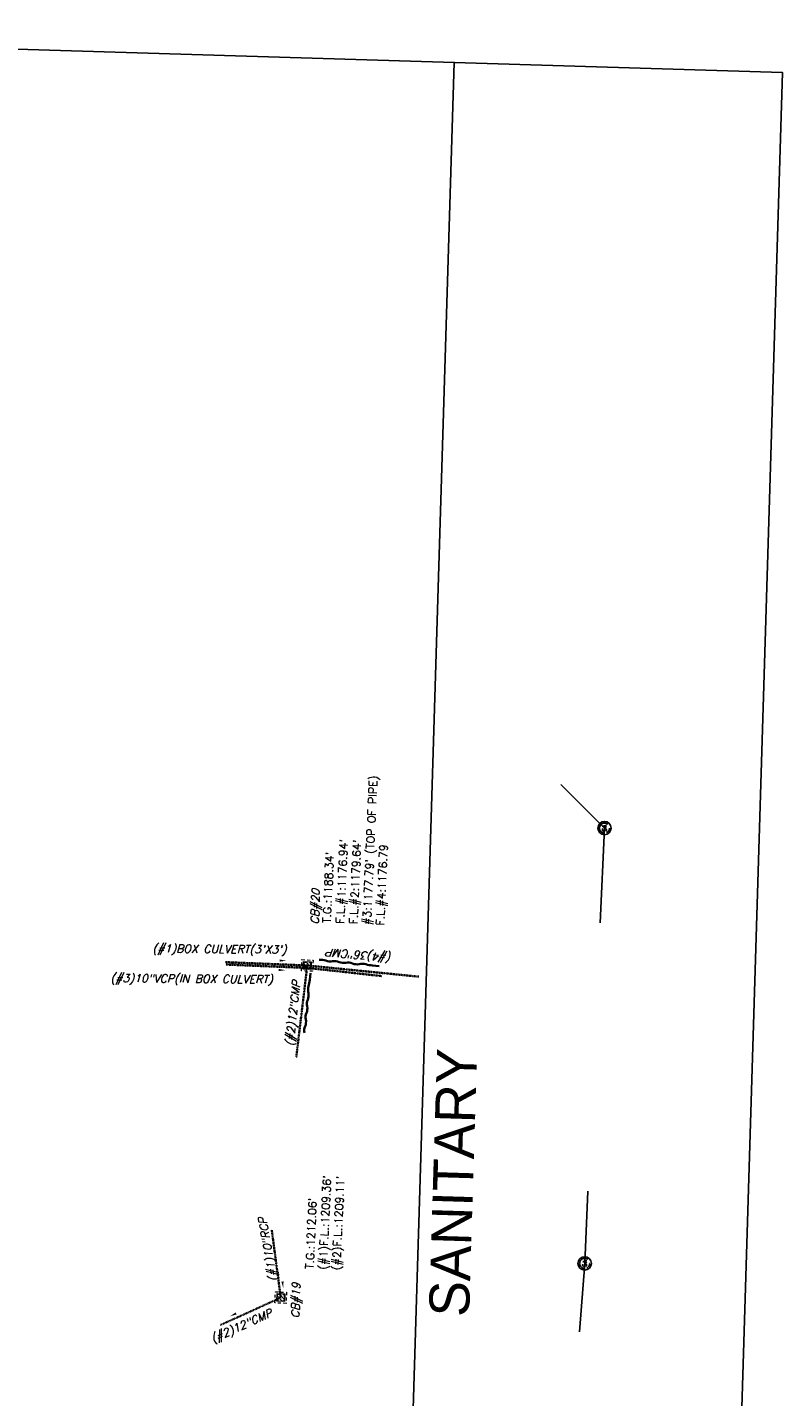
# Model space of a CAD drawing. Header units: feet. Extents: x 2385925 to 2388261, y 226994 to 234026.
# Tile 5 of 5: x 2386220 to 2386502, y 230149 to 230661. Entities that reach past the tile are written whole.
import ezdxf

# ---------------------------------------------------------------- set-up
doc = ezdxf.new("R2010")
doc.units = ezdxf.units.FT
doc.header["$MEASUREMENT"] = 0
for name, pattern in [('DGN Style 6', [6.093386, 0.003204, -1.281469, 2.242571, -1.281469, 0.003204, -1.281469]), ('drainage01', [1.6, 0.85, -0.75]), ('OhDOT_USTN5', [0.11, 0.055, -0.055]), ('REDO_Drainage01', [1.6, 0.85, -0.75]), ('sanex', [0])]:
    doc.linetypes.add(name, pattern=pattern)
for name, color, linetype, lineweight in [('DR_X_Cells', 121, 'Continuous', 35), ('DR_X_Storm_Sewer', 133, 'OhDOT_USTN5', 35), ('DR_X_Text', 151, 'Continuous', 35)]:
    doc.layers.add(name, color=color, linetype=linetype, lineweight=lineweight)
doc.layers.add('SC_Scratch7', color=140, linetype='Continuous', plot=False)
for name, color, linetype in [('SH_Border', 7, 'Continuous'), ('UT_X_Sanitary_Cells', 3, 'Continuous'), ('UT_X_Sanitary_Line', 3, 'sanex')]:
    doc.layers.add(name, color=color, linetype=linetype)
doc.styles.add('SHR', font='SIMPLEX', dxfattribs={"height": 0.75})
doc.styles.add('Slanted Normal (0.14) Font 31', font='font31.shx', dxfattribs={"height": 0.14})

# ---------------------------------------------------------------- blocks, each defined once
blk = doc.blocks.new('SSMH')
at = {"layer": 'Defpoints', "color": 223, "linetype": 'Continuous', "extrusion": (1, 0, 0)}
blk.add_lwpolyline([(0.75, 0), (0.75, 0)], dxfattribs=at)
at = {"layer": 'Defpoints', "color": 151, "linetype": 'Continuous', "extrusion": (1, 0, 0)}
blk.add_lwpolyline([(0, 0), (0, 0)], dxfattribs=at)
at = {"layer": 'Defpoints', "color": 21, "linetype": 'Continuous', "extrusion": (1, 0, 0)}
for points in [[(0, 0), (0, 0)], [(-0.75, 0), (-0.75, 0)]]:
    blk.add_lwpolyline(points, dxfattribs=at)
at = {"layer": 'Defpoints', "color": 40, "linetype": 'Continuous', "extrusion": (1, 0, 0)}
blk.add_lwpolyline([(0, 0), (0, 0)], dxfattribs=at)
at = {"layer": 'Defpoints', "color": 61, "linetype": 'DGN Style 6'}
blk.add_circle((0, 0), 0.749, dxfattribs=at)
at = {"layer": 'Defpoints', "color": 20, "linetype": 'drainage01'}
blk.add_circle((0, 0), 0.749, dxfattribs=at)
at = {"layer": 'UT_X_Sanitary_Cells', "color": 3, "linetype": 'Continuous'}
for points in [[(-0.44, 0.22), (-0.45, 0.18)], [(-0.45, 0.15), (-0.44, 0.12)], [(-0.15, 0.28), (-0.19, 0.29)], [(-0.13, 0.27), (-0.15, 0.28)], [(-0.12, 0.26), (-0.13, 0.27)], [(0.08, -0.3), (0.27, 0.3)], [(-0.2, -0.29), (-0.24, -0.3)], [(-0.15, -0.27), (-0.17, -0.28)], [(-0.14, -0.26), (-0.15, -0.27)], [(-0.12, -0.22), (-0.13, -0.24)], [(-0.12, -0.08), (-0.11, -0.1)], [(-0.11, -0.2), (-0.12, -0.22)], [(-0.11, -0.1), (-0.1, -0.13)], [(-0.1, -0.15), (-0.11, -0.18)]]:
    blk.add_lwpolyline(points, dxfattribs=at)
at = {"layer": 'UT_X_Sanitary_Cells', "color": 3, "linetype": 'Continuous', "extrusion": (1, 0, 0)}
for points, elevation in [([(0.18, 0), (0.15, 0)], -0.45), ([(-0.13, 0), (-0.15, 0)], -0.1)]:
    blk.add_lwpolyline(points, dxfattribs=dict(at, elevation=elevation))
at = {"layer": 'UT_X_Sanitary_Cells', "color": 3, "linetype": 'Continuous', "extrusion": (0.752215, -0.658917, 0), "elevation": -0.48}
blk.add_lwpolyline([(-0.08, 0), (-0.13, 0)], dxfattribs=at)
at = {"layer": 'UT_X_Sanitary_Cells', "color": 3, "linetype": 'Continuous', "extrusion": (-0.658091, -0.752938, 0), "elevation": 0.2}
blk.add_lwpolyline([(-0.41, 0), (-0.36, 0)], dxfattribs=at)
at = {"layer": 'UT_X_Sanitary_Cells', "color": 3, "linetype": 'Continuous', "extrusion": (-0.479112, 0.877754, 0), "elevation": 0.42}
blk.add_lwpolyline([(0.18, 0), (0.23, 0)], dxfattribs=at)
at = {"layer": 'UT_X_Sanitary_Cells', "color": 3, "linetype": 'Continuous', "extrusion": (-0.4788, -0.877924, 0), "elevation": 0.12}
blk.add_lwpolyline([(-0.39, 0), (-0.1, 0)], dxfattribs=at)
at = {"layer": 'UT_X_Sanitary_Cells', "color": 3, "linetype": 'Continuous', "extrusion": (0.225284, -0.974293, 0), "elevation": -0.36}
blk.add_lwpolyline([(-0.22, 0), (-0.28, 0)], dxfattribs=at)
at = {"layer": 'UT_X_Sanitary_Cells', "color": 3, "linetype": 'Continuous', "extrusion": (0, 1, 0)}
for points, elevation in [([(0.28, 0), (0.29, 0)], 0.3), ([(0.24, 0), (0.28, 0)], 0.3), ([(0.24, 0), (0.31, 0)], -0.3), ([(-0.4, 0), (-0.13, 0)], -0.16)]:
    blk.add_lwpolyline(points, dxfattribs=dict(at, elevation=elevation))
at = {"layer": 'UT_X_Sanitary_Cells', "color": 3, "linetype": 'Continuous', "extrusion": (-0.178763, -0.983892, 0), "elevation": -0.25}
blk.add_lwpolyline([(-0.24, 0), (-0.29, 0)], dxfattribs=at)
at = {"layer": 'UT_X_Sanitary_Cells', "color": 3, "linetype": 'Continuous', "extrusion": (0.95593, 0.293594, 0), "elevation": 0.34}
blk.add_lwpolyline([(0.21, 0), (-0.42, 0)], dxfattribs=at)
at = {"layer": 'UT_X_Sanitary_Cells', "color": 3, "linetype": 'Continuous', "extrusion": (0.6, 0.8, 0), "elevation": -0.45}
blk.add_lwpolyline([(0.18, 0), (0.22, 0)], dxfattribs=at)
at = {"layer": 'UT_X_Sanitary_Cells', "color": 3, "linetype": 'Continuous', "extrusion": (-0.474288, -0.88037, 0), "elevation": 0.42}
blk.add_lwpolyline([(-0.17, 0), (-0.24, 0)], dxfattribs=at)
at = {"layer": 'UT_X_Sanitary_Cells', "color": 3, "linetype": 'Continuous', "extrusion": (-0.217109, -0.976147, 0), "elevation": 0.36}
blk.add_lwpolyline([(-0.24, 0), (-0.28, 0)], dxfattribs=at)
at = {"layer": 'UT_X_Sanitary_Cells', "color": 3, "linetype": 'Continuous', "extrusion": (-0.314752, 0.949174, 0), "elevation": -0.22}
blk.add_lwpolyline([(0.27, 0), (0.28, 0)], dxfattribs=at)
at = {"layer": 'UT_X_Sanitary_Cells', "color": 3, "linetype": 'Continuous', "extrusion": (0.447214, -0.894427, 0), "elevation": 0.18}
blk.add_lwpolyline([(-0.27, 0), (-0.3, 0)], dxfattribs=at)
at = {"layer": 'UT_X_Sanitary_Cells', "color": 3, "linetype": 'Continuous', "extrusion": (0.625286, 0.780396, 0), "elevation": -0.14}
blk.add_lwpolyline([(0.08, 0), (0.04, 0)], dxfattribs=at)
at = {"layer": 'UT_X_Sanitary_Cells', "color": 3, "linetype": 'Continuous', "extrusion": (0.831387, -0.555694, 0), "elevation": 0.03}
blk.add_lwpolyline([(-0.27, 0), (-0.29, 0)], dxfattribs=at)
at = {"layer": 'UT_X_Sanitary_Cells', "color": 3, "linetype": 'Continuous', "extrusion": (0.969699, -0.244304, 0), "elevation": -0.06}
blk.add_lwpolyline([(-0.2, 0), (-0.22, 0)], dxfattribs=at)
at = {"layer": 'UT_X_Sanitary_Cells', "linetype": 'Continuous'}
blk.add_circle((0, 0), 0.999, dxfattribs=at)
blk = doc.blocks.new('CB22B-X')
at = {"layer": 'Defpoints', "color": 20, "linetype": 'REDO_Drainage01', "lineweight": 0}
blk.add_lwpolyline([(-1, 1), (1, 1), (1, -1), (-1, -1), (-1, 1)], close=True, dxfattribs=at)
at = {"layer": 'DR_X_Cells', "color": 151, "linetype": 'Continuous', "lineweight": 0}
for p, q in [((-1.15, -0.61), (0.61, 1.15)), ((-1.15, 0.52), (-0.52, 1.15)), ((-0.55, -1.15), (1.15, 0.55)), ((0.58, -1.15), (1.15, -0.58))]:
    blk.add_line(p, q, dxfattribs=at)
at = {"layer": 'DR_X_Cells', "color": 151, "linetype": 'REDO_Drainage01', "lineweight": 0}
blk.add_lwpolyline([(-1.67, 1.67), (1.67, 1.67), (1.67, -1.67), (-1.67, -1.67), (-1.67, 1.67)], close=True, dxfattribs=at)
at = {"layer": 'DR_X_Cells', "color": 151, "linetype": 'Continuous', "lineweight": 0, "flags": 128}
blk.add_lwpolyline([(-1.15, 1.15), (1.15, 1.15), (1.15, -1.15), (-1.15, -1.15), (-1.15, 1.15)], close=True, dxfattribs=at)
blk = doc.blocks.new('CBS_CATCH BASIN RECTANGLE')
blk.add_blockref('CB22B-X', (0, 0))
blk = doc.blocks.new('Survey Storm Info')
at = {"layer": 'DR_X_Storm_Sewer'}
for p, q in [((-1479.98, 256.62), (-1490.92, 278.84)), ((-1356.11, 281), (-1356.43, 250.32)), ((-1355.21, 281.07), (-1355.52, 250.5)), ((-1454.7, 260.76), (-1479.98, 256.62)), ((-1389.86, 253.55), (-1355.52, 250.5)), ((-1356.43, 250.32), (-1358.63, 222.56)), ((-1355.52, 250.5), (-1358.43, 208.6))]:
    blk.add_line(p, q, dxfattribs=at)
at = {"layer": 'DR_X_Text'}
for points, format in [([(-1357.52, 258.66, 0, 0.833, 0), (-1357.54, 261.16, 0, 0, -0.041595), (-1357.35, 263.66, 0, 0, 0.125362), (-1357.57, 266.16, 0, 0, -0.167832), (-1357.59, 268.66, 0, 0, 0.167832), (-1357.61, 271.16, 0, 0, -0.167832), (-1357.63, 273.66, 0, 0, 0.167832), (-1357.65, 276.16, 0, 0, -0.167832), (-1357.67, 278.66, 0, 0, -0.167832)], "xyseb"), ([(-1353.97, 258.39, 0, 0.833, 0), (-1353.99, 260.89, 0, 0, -0.041595), (-1353.8, 263.39, 0, 0, 0.125362), (-1354.03, 265.89, 0, 0, -0.167832), (-1354.05, 268.39, 0, 0, 0.167832), (-1354.07, 270.89, 0, 0, -0.167832), (-1354.09, 273.39, 0, 0, 0.167832), (-1354.11, 275.89, 0, 0, -0.167832), (-1354.12, 278.39, 0, 0, -0.167832)], "xyseb"), ([(-1487.5, 275.36, 0, 0.833, 0), (-1486.42, 273.11, 0, 0, -0.041595), (-1485.51, 270.76, 0, 0, 0.125362), (-1484.24, 268.6, 0, 0, -0.167832), (-1483.15, 266.35, 0, 0, 0.167832), (-1482.06, 264.1, 0, 0, -0.167832), (-1480.98, 261.85, 0, 0, -0.167832)], "xyseb"), ([(-1476.41, 255.76, 0, 0.833, 0), (-1473.95, 256.17, 0, 0, -0.041595), (-1471.45, 256.38, 0, 0, 0.125362), (-1469.02, 257, 0, 0, -0.167832), (-1466.55, 257.42, 0, 0, 0.167832), (-1464.09, 257.83, 0, 0, -0.167832), (-1461.62, 258.24, 0, 0, -0.167832)], "xyseb"), ([(-1358.31, 249.25), (-1360.81, 249.42, -0.041595), (-1363.29, 249.8, 0.125362), (-1365.79, 249.76, -0.167832), (-1368.29, 249.93, 0.167832), (-1370.78, 250.1, -0.167832), (-1373.28, 250.27, 0.167832), (-1375.77, 250.44, -0.167832), (-1378.27, 250.61, 0.167832), (-1380.76, 250.78, 0.167832)], "xyb"), ([(-1354.97, 223.63), (-1354.78, 226.12, -0.041595), (-1354.39, 228.6, 0.125362), (-1354.41, 231.11, -0.167832), (-1354.23, 233.6, 0.167832), (-1354.04, 236.1, -0.167832), (-1353.85, 238.59, 0.167832), (-1353.67, 241.08, -0.167832), (-1353.48, 243.58, 0.167832), (-1353.3, 246.07, 0.167832)], "xyb")]:
    blk.add_lwpolyline(points, format=format, dxfattribs=at)
at = {"layer": 'SH_Border'}
blk.add_lwpolyline([(-1819, 635.68), (-1016.28, 635.68), (-1016.28, 82.99), (-1819, 82.99)], close=True, dxfattribs=at)
blk.add_lwpolyline([(-1819, 205.86), (-1016.28, 205.86)], dxfattribs=at)
at = {"layer": 'UT_X_Sanitary_Line'}
for p, q in [((-1489.38, 144.58), (-1463.71, 143.39)), ((-1463.71, 143.39), (-1436.73, 142.99)), ((-1336.24, 141.48), (-1300.75, 140.95))]:
    blk.add_line(p, q, dxfattribs=at)
blk.add_lwpolyline([(-1300.75, 140.95), (-1285.02, 157.8)], dxfattribs=at)
at = {"layer": 'DR_X_Cells', "xscale": 1.25, "yscale": 1.25, "zscale": 1.25, "rotation": 359.1452333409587}
for p in [(-1479.98, 256.62, 1505.78), (-1355.52, 250.5, 1505.78)]:
    blk.add_blockref('CBS_CATCH BASIN RECTANGLE', p, dxfattribs=at)
at = {"layer": 'UT_X_Sanitary_Cells', "xscale": 2.5, "yscale": 2.5, "zscale": 2.5, "rotation": 359.1452333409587}
for p in [(-1463.71, 143.39, 1504.03), (-1300.75, 140.95, 1510.65)]:
    blk.add_blockref('SSMH', p, dxfattribs=at)
at = {"layer": 'DR_X_Text', "style": 'SHR', "oblique": 15}
for s, rotation, p in [('(#3)10"VCP(IN BOX CULVERT)', 271.2891, (-1363.96, 323.89)), ("(#1)BOX CULVERT(3'X3')", 271.2891, (-1352.41, 308.53)), ('(#2)12"CMP', 295.9651, (-1497.63, 281.38)), ('(#1)10"RCP', 11.6594, (-1473.62, 258.09)), ('(#2)12"CMP', 355.5114, (-1385.87, 254.81)), ('CB#19', 0, (-1487.46, 249.48)), ('CB#20', 0, (-1340.06, 246.71)), ('(#4)36"CMP', 86.7803, (-1350.22, 218.84))]:
    blk.add_text(s, height=3, rotation=rotation, dxfattribs=at).set_placement(p)
at = {"layer": 'DR_X_Text', "char_height": 3, "attachment_point": 1, "rotation": 359.1452, "style": 'SHR'}
for s, width, insert in [("T.G.:1212.06'\\P(#1)F.L.:1209.36'\\P(#2)F.L.:1209.11'", 56.5823, (-1468.89, 247.71)), ("T.G.:1188.34'\\PF.L.#1:1176.94'\\PF.L.#2:1179.64'\\P#3:1177.79' (TOP OF PIPE)\\PF.L.#4:1176.79", 65.4891, (-1339.38, 245.23))]:
    blk.add_mtext_dynamic_manual_height_columns(s, width=width, gutter_width=15, heights=[0], dxfattribs=dict(at, insert=insert))
at = {"layer": 'SH_Border', "insert": (-1485.17, 201.01), "char_height": 15, "width": 206.6203, "attachment_point": 1, "style": 'Slanted Normal (0.14) Font 31'}
blk.add_mtext('SANITARY', dxfattribs=at)

msp = doc.modelspace()

# ---------------------------------------------------------------- block references
at = {"layer": 'SC_Scratch7', "rotation": 88.24989999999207}
msp.add_blockref('Survey Storm Info', (2386616.14, 231657.37), dxfattribs=at)

doc.saveas('drawing.dxf')
